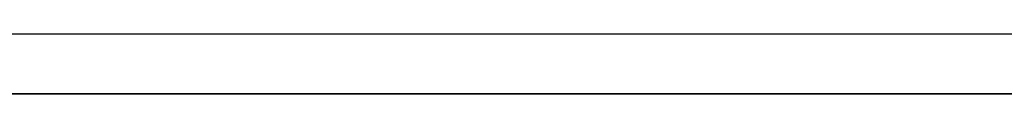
# Model space of a CAD drawing. Header units: millimetres. Extents: x -215 to 215, y -97 to 82.
# Tile 16 of 73: x -101.079 to -88.076, y -34.011 to -33.219. Entities that reach past the tile are written whole.
import ezdxf

# ---------------------------------------------------------------- set-up
doc = ezdxf.new("R2010")
doc.units = ezdxf.units.MM
doc.layers.add('MAIN-1', color=7, linetype='Continuous')
doc.layers.add('MAIN-2', color=7, linetype='Continuous')

msp = doc.modelspace()

# ---------------------------------------------------------------- linework, layer by layer
at = {"layer": 'MAIN-1'}
for p, q in [((114.379, -33.219), (-114.379, -33.219)), ((-114.925, -34.011), (114.925, -34.011))]:
    msp.add_line(p, q, dxfattribs=at)
at = {"layer": 'MAIN-2'}
for p, q in [((114.925, -34.011), (-114.925, -34.011)), ((113.843, -34.011), (-113.843, -34.011)), ((-113.843, -34.011), (113.843, -34.011))]:
    msp.add_line(p, q, dxfattribs=at)

doc.saveas('drawing.dxf')
